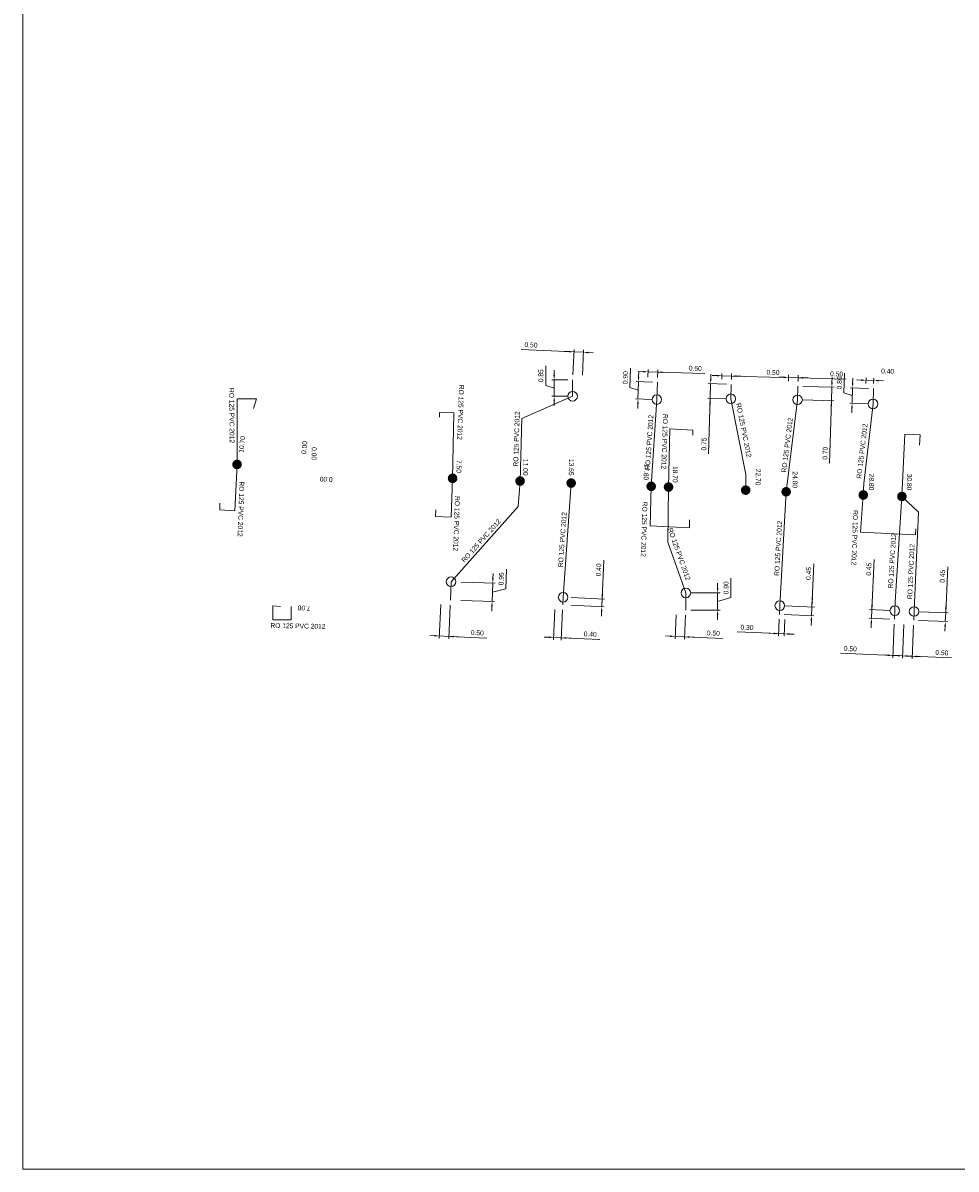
# Model space of a CAD drawing. Header units: metres. Extents: x 134035 to 140154, y 395174 to 396296.
# Tile 1 of 24: x 134036 to 134084, y 395174 to 395234. Entities that reach past the tile are written whole.
import ezdxf
from ezdxf.enums import TextEntityAlignment as Align

# ---------------------------------------------------------------- set-up
doc = ezdxf.new("R2010")
doc.units = ezdxf.units.M
doc.header["$MEASUREMENT"] = 0
for name, color, linetype, lineweight in [('Br-aansl-hulpst gem inlaat', 3, 'Continuous', 0), ('Br-aansl-hulpst gem ontstoppingsstuk', 3, 'Continuous', 0), ('Br-aansl-hulpst rwa inlaat', 4, 'Continuous', 0), ('Br-aansl-leiding gem', 3, 'Continuous', 0), ('Br-aansl-leiding rwa', 4, 'Continuous', 0), ('Br-elem-constructie lijnen', 7, 'Continuous', 0), ('Br-text-aansl leiding gem', 3, 'Continuous', 0), ('Br-text-aansl leiding rwa en vrwa', 4, 'Continuous', 0), ('Br-text-aansl maatvoering', 7, 'Continuous', 0)]:
    doc.layers.add(name, color=color, linetype=linetype, lineweight=lineweight)
doc.styles.add('2.5mm_0', font='Arial.ttf')
doc.styles.add('Style-ENGINEERING', font='ENGINEERING.shx')
doc.styles.add('Working 1.25mm', font='WORKING.shx', dxfattribs={"height": 0.00125})
doc.dimstyles.new('til-standaard pijl civiel', dxfattribs={"dimtxt": 0.00125, "dimasz": 0.00125, "dimexe": 0.000625, "dimexo": 0.000625, "dimgap": 0.000625, "dimtad": 1, "dimzin": 3, "dimdsep": 46, "dimtxsty": 'Working 1.25mm', "dimcen": 0.09, "dimclrd": 256, "dimazin": 0, "dimtfac": 1, "dimtmove": 1, "dimatfit": 1, "dimfxl": 1, "dimfrac": 2, "dimtolj": 1, "dimtzin": 3, "dimlwd": 0, "dimarcsym": 0})

# ---------------------------------------------------------------- blocks, each defined once
blk = doc.blocks.new('Br0-OS gem')
at = {"layer": 'Br-aansl-hulpst gem ontstoppingsstuk', "color": 3, "linetype": 'Continuous', "lineweight": 0}
blk.add_circle((0, 0), 0.25, dxfattribs=at)
blk = doc.blocks.new('Br0-PI rwa')
at = {"layer": 'Br-aansl-hulpst rwa inlaat'}
h = blk.add_hatch(color=256, dxfattribs=at)
edge = h.paths.add_edge_path()
edge.add_arc((0, 0), 0.25, 0, 360)
blk = doc.blocks.new('Br0-PI gem')
at = {"layer": 'Br-aansl-hulpst gem inlaat'}
h = blk.add_hatch(color=256, dxfattribs=at)
edge = h.paths.add_edge_path()
edge.add_arc((0, 0), 0.25, 0, 360)
blk = doc.blocks.new('*D227')
at = {"layer": 'Br-text-aansl maatvoering', "color": 7, "linetype": 'Continuous', "lineweight": 0}
for p, q in [((134057.529, 395203.59), (134057.45, 395201.835)), ((134058.023, 395203.556), (134057.945, 395201.813))]:
    blk.add_line(p, q, dxfattribs=at)
at = {"layer": 'Br-text-aansl maatvoering', "linetype": 'Continuous', "lineweight": 0}
for p, q in [((134057.206, 395201.971), (134056.956, 395201.983)), ((134057.95, 395201.938), (134057.456, 395201.96)), ((134057.95, 395201.938), (134057.456, 395201.96)), ((134059.918, 395201.85), (134057.95, 395201.938)), ((134058.2, 395201.927), (134058.45, 395201.916))]:
    blk.add_line(p, q, dxfattribs=at)
at = {"layer": 'Br-text-aansl maatvoering', "linetype": 'Continuous'}
for points in [[(134057.208, 395202.013), (134057.204, 395201.93), (134057.456, 395201.96)], [(134058.202, 395201.968), (134058.198, 395201.885), (134057.95, 395201.938)]]:
    blk.add_solid(points, dxfattribs=at)
at = {"layer": 'Defpoints', "color": 0, "linetype": 'Continuous'}
for p in [(134057.54, 395203.84), (134058.034, 395203.805), (134057.456, 395201.96)]:
    blk.add_point(p, dxfattribs=at)
at = {"layer": 'Br-text-aansl maatvoering', "color": 0, "linetype": 'Continuous', "lineweight": 0, "insert": (134059.424, 395202.122), "char_height": 0.25, "attachment_point": 5, "rotation": 357.43122, "style": '2.5mm_0'}
blk.add_mtext('\\A1;\\FENGINEERING;0.50', dxfattribs=at)
blk = doc.blocks.new('*D229')
at = {"layer": 'Br-text-aansl maatvoering', "linetype": 'Continuous', "lineweight": 0}
for p, q in [((134060.23, 395204.944), (134060.238, 395205.194)), ((134060.901, 395204.403), (134060.933, 395205.415)), ((134060.222, 395204.694), (134060.192, 395203.745)), ((134060.222, 395204.694), (134060.192, 395203.745)), ((134060.207, 395204.219), (134060.901, 395204.403)), ((134060.183, 395203.495), (134060.175, 395203.245))]:
    blk.add_line(p, q, dxfattribs=at)
at = {"layer": 'Br-text-aansl maatvoering', "color": 7, "linetype": 'Continuous', "lineweight": 0}
for p, q in [((134058.595, 395204.747), (134060.347, 395204.69)), ((134058.564, 395203.797), (134060.316, 395203.741))]:
    blk.add_line(p, q, dxfattribs=at)
at = {"layer": 'Br-text-aansl maatvoering', "linetype": 'Continuous'}
for points in [[(134060.189, 395204.945), (134060.272, 395204.943), (134060.222, 395204.694)], [(134060.142, 395203.496), (134060.225, 395203.493), (134060.192, 395203.745)]]:
    blk.add_solid(points, dxfattribs=at)
at = {"layer": 'Defpoints', "color": 0, "linetype": 'Continuous'}
for p in [(134058.345, 395204.755), (134058.314, 395203.805), (134060.192, 395203.745)]:
    blk.add_point(p, dxfattribs=at)
at = {"layer": 'Br-text-aansl maatvoering', "color": 0, "linetype": 'Continuous', "lineweight": 0, "insert": (134060.667, 395204.917), "char_height": 0.25, "attachment_point": 5, "rotation": 88.14943, "style": '2.5mm_0'}
blk.add_mtext('\\A1;\\FENGINEERING;0.95', dxfattribs=at)
blk = doc.blocks.new('*D231')
at = {"layer": 'Br-text-aansl maatvoering', "linetype": 'Continuous', "lineweight": 0}
for p, q in [((134065.983, 395205.878), (134065.896, 395203.878)), ((134065.907, 395204.127), (134065.918, 395204.377)), ((134065.896, 395203.878), (134065.879, 395203.478)), ((134065.896, 395203.878), (134065.879, 395203.478)), ((134065.868, 395203.228), (134065.857, 395202.979))]:
    blk.add_line(p, q, dxfattribs=at)
at = {"layer": 'Br-text-aansl maatvoering', "color": 7, "linetype": 'Continuous', "lineweight": 0}
for p, q in [((134064.281, 395203.948), (134066.021, 395203.872)), ((134064.264, 395203.548), (134066.004, 395203.473))]:
    blk.add_line(p, q, dxfattribs=at)
at = {"layer": 'Br-text-aansl maatvoering', "linetype": 'Continuous'}
for points in [[(134065.865, 395204.129), (134065.949, 395204.126), (134065.896, 395203.878)], [(134065.826, 395203.23), (134065.91, 395203.226), (134065.879, 395203.478)]]:
    blk.add_solid(points, dxfattribs=at)
at = {"layer": 'Defpoints', "color": 0, "linetype": 'Continuous'}
for p in [(134064.031, 395203.959), (134064.014, 395203.559), (134065.879, 395203.478)]:
    blk.add_point(p, dxfattribs=at)
at = {"layer": 'Br-text-aansl maatvoering', "color": 0, "linetype": 'Continuous', "lineweight": 0, "insert": (134065.711, 395205.383), "char_height": 0.25, "attachment_point": 5, "rotation": 87.51659, "style": '2.5mm_0'}
blk.add_mtext('\\A1;\\FENGINEERING;0.40', dxfattribs=at)
blk = doc.blocks.new('*D233')
at = {"layer": 'Br-text-aansl maatvoering', "linetype": 'Continuous', "lineweight": 0}
for p, q in [((134071.878, 395204.439), (134071.878, 395204.689)), ((134072.565, 395203.946), (134072.565, 395204.958)), ((134071.878, 395204.189), (134071.878, 395203.29)), ((134071.878, 395204.189), (134071.878, 395203.29)), ((134071.878, 395203.74), (134072.565, 395203.946)), ((134071.878, 395203.04), (134071.878, 395202.79))]:
    blk.add_line(p, q, dxfattribs=at)
at = {"layer": 'Br-text-aansl maatvoering', "color": 7, "linetype": 'Continuous', "lineweight": 0}
for p, q in [((134070.482, 395204.189), (134072.003, 395204.189)), ((134070.482, 395203.29), (134072.003, 395203.29))]:
    blk.add_line(p, q, dxfattribs=at)
at = {"layer": 'Br-text-aansl maatvoering', "linetype": 'Continuous'}
for points in [[(134071.836, 395204.439), (134071.919, 395204.439), (134071.878, 395204.189)], [(134071.836, 395203.04), (134071.919, 395203.04), (134071.878, 395203.29)]]:
    blk.add_solid(points, dxfattribs=at)
at = {"layer": 'Defpoints', "color": 0, "linetype": 'Continuous'}
for p in [(134070.232, 395204.189), (134070.232, 395203.29), (134071.878, 395203.29)]:
    blk.add_point(p, dxfattribs=at)
at = {"layer": 'Br-text-aansl maatvoering', "color": 0, "linetype": 'Continuous', "lineweight": 0, "insert": (134072.315, 395204.452), "char_height": 0.25, "attachment_point": 5, "rotation": 90, "style": '2.5mm_0'}
blk.add_mtext('\\A1;\\FENGINEERING;0.90', dxfattribs=at)
blk = doc.blocks.new('*D235')
at = {"layer": 'Br-text-aansl maatvoering', "linetype": 'Continuous', "lineweight": 0}
for p, q in [((134076.861, 395205.689), (134076.764, 395203.455)), ((134076.775, 395203.705), (134076.786, 395203.955)), ((134076.764, 395203.455), (134076.745, 395203.006)), ((134076.764, 395203.455), (134076.745, 395203.006)), ((134076.734, 395202.756), (134076.723, 395202.506))]:
    blk.add_line(p, q, dxfattribs=at)
at = {"layer": 'Br-text-aansl maatvoering', "color": 7, "linetype": 'Continuous', "lineweight": 0}
for p, q in [((134075.349, 395203.517), (134076.889, 395203.45)), ((134075.329, 395203.067), (134076.869, 395203))]:
    blk.add_line(p, q, dxfattribs=at)
at = {"layer": 'Br-text-aansl maatvoering', "linetype": 'Continuous'}
for points in [[(134076.733, 395203.707), (134076.817, 395203.703), (134076.764, 395203.455)], [(134076.692, 395202.758), (134076.775, 395202.754), (134076.745, 395203.006)]]:
    blk.add_solid(points, dxfattribs=at)
at = {"layer": 'Defpoints', "color": 0, "linetype": 'Continuous'}
for p in [(134075.099, 395203.528), (134075.079, 395203.078), (134076.745, 395203.006)]:
    blk.add_point(p, dxfattribs=at)
at = {"layer": 'Br-text-aansl maatvoering', "color": 0, "linetype": 'Continuous', "lineweight": 0, "insert": (134076.59, 395205.194), "char_height": 0.25, "attachment_point": 5, "rotation": 87.5056, "style": '2.5mm_0'}
blk.add_mtext('\\A1;\\FENGINEERING;0.45', dxfattribs=at)
blk = doc.blocks.new('*D237')
at = {"layer": 'Br-text-aansl maatvoering', "linetype": 'Continuous', "lineweight": 0}
for p, q in [((134079.985, 395205.912), (134079.873, 395203.321)), ((134079.883, 395203.57), (134079.894, 395203.82)), ((134079.853, 395202.871), (134079.873, 395203.321)), ((134079.853, 395202.871), (134079.873, 395203.321)), ((134079.842, 395202.621), (134079.831, 395202.372))]:
    blk.add_line(p, q, dxfattribs=at)
at = {"layer": 'Br-text-aansl maatvoering', "color": 7, "linetype": 'Continuous', "lineweight": 0}
for p, q in [((134080.79, 395202.83), (134079.728, 395202.876)), ((134080.809, 395203.28), (134079.748, 395203.326))]:
    blk.add_line(p, q, dxfattribs=at)
at = {"layer": 'Br-text-aansl maatvoering', "linetype": 'Continuous'}
for points in [[(134079.842, 395203.572), (134079.925, 395203.569), (134079.873, 395203.321)], [(134079.801, 395202.623), (134079.884, 395202.62), (134079.853, 395202.871)]]:
    blk.add_solid(points, dxfattribs=at)
at = {"layer": 'Defpoints', "color": 0, "linetype": 'Continuous'}
for p in [(134079.873, 395203.321), (134081.039, 395202.82), (134081.059, 395203.269)]:
    blk.add_point(p, dxfattribs=at)
at = {"layer": 'Br-text-aansl maatvoering', "color": 0, "linetype": 'Continuous', "lineweight": 0, "insert": (134079.713, 395205.418), "char_height": 0.25, "attachment_point": 5, "rotation": 87.51812, "style": '2.5mm_0'}
blk.add_mtext('\\A1;\\FENGINEERING;0.45', dxfattribs=at)
blk = doc.blocks.new('*D239')
at = {"layer": 'Br-text-aansl maatvoering', "linetype": 'Continuous', "lineweight": 0}
for p, q in [((134083.8, 395205.548), (134083.696, 395203.155)), ((134083.707, 395203.404), (134083.718, 395203.654)), ((134083.676, 395202.705), (134083.696, 395203.155)), ((134083.676, 395202.705), (134083.696, 395203.155)), ((134083.665, 395202.455), (134083.655, 395202.205))]:
    blk.add_line(p, q, dxfattribs=at)
at = {"layer": 'Br-text-aansl maatvoering', "color": 7, "linetype": 'Continuous', "lineweight": 0}
for p, q in [((134082.288, 395202.765), (134083.801, 395202.7)), ((134082.308, 395203.215), (134083.821, 395203.149))]:
    blk.add_line(p, q, dxfattribs=at)
at = {"layer": 'Br-text-aansl maatvoering', "linetype": 'Continuous'}
for points in [[(134083.665, 395203.406), (134083.748, 395203.403), (134083.696, 395203.155)], [(134083.624, 395202.457), (134083.707, 395202.453), (134083.676, 395202.705)]]:
    blk.add_solid(points, dxfattribs=at)
at = {"layer": 'Defpoints', "color": 0, "linetype": 'Continuous'}
for p in [(134082.039, 395202.776), (134082.058, 395203.226), (134083.696, 395203.155)]:
    blk.add_point(p, dxfattribs=at)
at = {"layer": 'Br-text-aansl maatvoering', "color": 0, "linetype": 'Continuous', "lineweight": 0, "insert": (134083.528, 395205.053), "char_height": 0.25, "attachment_point": 5, "rotation": 87.50833, "style": '2.5mm_0'}
blk.add_mtext('\\A1;\\FENGINEERING;0.45', dxfattribs=at)
blk = doc.blocks.new('*D241')
at = {"layer": 'Br-text-aansl maatvoering', "color": 7, "linetype": 'Continuous', "lineweight": 0}
for p, q in [((134081.528, 395202.548), (134081.452, 395200.803)), ((134082.028, 395202.526), (134081.952, 395200.782))]:
    blk.add_line(p, q, dxfattribs=at)
at = {"layer": 'Br-text-aansl maatvoering', "linetype": 'Continuous', "lineweight": 0}
for p, q in [((134081.208, 395200.939), (134080.958, 395200.95)), ((134081.957, 395200.906), (134081.458, 395200.928)), ((134081.957, 395200.906), (134081.458, 395200.928)), ((134083.994, 395200.818), (134081.957, 395200.906)), ((134082.207, 395200.896), (134082.457, 395200.885))]:
    blk.add_line(p, q, dxfattribs=at)
at = {"layer": 'Br-text-aansl maatvoering', "linetype": 'Continuous'}
for points in [[(134081.21, 395200.981), (134081.206, 395200.897), (134081.458, 395200.928)], [(134082.209, 395200.937), (134082.205, 395200.854), (134081.957, 395200.906)]]:
    blk.add_solid(points, dxfattribs=at)
at = {"layer": 'Defpoints', "color": 0, "linetype": 'Continuous'}
for p in [(134081.539, 395202.798), (134082.039, 395202.776), (134081.458, 395200.928)]:
    blk.add_point(p, dxfattribs=at)
at = {"layer": 'Br-text-aansl maatvoering', "color": 0, "linetype": 'Continuous', "lineweight": 0, "insert": (134083.499, 395201.09), "char_height": 0.25, "attachment_point": 5, "rotation": 357.50833, "style": '2.5mm_0'}
blk.add_mtext('\\A1;\\FENGINEERING;0.50', dxfattribs=at)
blk = doc.blocks.new('*D243')
at = {"layer": 'Br-text-aansl maatvoering', "color": 7, "linetype": 'Continuous', "lineweight": 0}
for p, q in [((134081.029, 395202.57), (134080.953, 395200.825)), ((134081.528, 395202.548), (134081.453, 395200.803))]:
    blk.add_line(p, q, dxfattribs=at)
at = {"layer": 'Br-text-aansl maatvoering', "linetype": 'Continuous', "lineweight": 0}
for p, q in [((134078.238, 395201.068), (134080.958, 395200.95)), ((134080.709, 395200.961), (134080.459, 395200.972)), ((134081.458, 395200.928), (134080.958, 395200.95)), ((134081.458, 395200.928), (134080.958, 395200.95)), ((134081.708, 395200.917), (134081.957, 395200.907))]:
    blk.add_line(p, q, dxfattribs=at)
at = {"layer": 'Br-text-aansl maatvoering', "linetype": 'Continuous'}
for points in [[(134080.71, 395201.002), (134080.707, 395200.919), (134080.958, 395200.95)], [(134081.71, 395200.959), (134081.706, 395200.876), (134081.458, 395200.928)]]:
    blk.add_solid(points, dxfattribs=at)
at = {"layer": 'Defpoints', "color": 0, "linetype": 'Continuous'}
for p in [(134081.039, 395202.82), (134081.539, 395202.798), (134080.958, 395200.95)]:
    blk.add_point(p, dxfattribs=at)
at = {"layer": 'Br-text-aansl maatvoering', "color": 0, "linetype": 'Continuous', "lineweight": 0, "insert": (134078.755, 395201.296), "char_height": 0.25, "attachment_point": 5, "rotation": 357.51812, "style": '2.5mm_0'}
blk.add_mtext('\\A1;\\FENGINEERING;0.50', dxfattribs=at)
blk = doc.blocks.new('*D253')
at = {"layer": 'Br-text-aansl maatvoering', "color": 7, "linetype": 'Continuous', "lineweight": 0}
for p, q in [((134075.068, 395202.828), (134075.03, 395201.954)), ((134075.368, 395202.815), (134075.33, 395201.941))]:
    blk.add_line(p, q, dxfattribs=at)
at = {"layer": 'Br-text-aansl maatvoering', "linetype": 'Continuous', "lineweight": 0}
for p, q in [((134072.884, 395202.173), (134075.036, 395202.079)), ((134074.786, 395202.09), (134074.536, 395202.101)), ((134075.036, 395202.079), (134075.335, 395202.066)), ((134075.036, 395202.079), (134075.335, 395202.066)), ((134075.585, 395202.055), (134075.835, 395202.044))]:
    blk.add_line(p, q, dxfattribs=at)
at = {"layer": 'Br-text-aansl maatvoering', "linetype": 'Continuous'}
for points in [[(134074.788, 395202.132), (134074.784, 395202.048), (134075.036, 395202.079)], [(134075.587, 395202.097), (134075.583, 395202.014), (134075.335, 395202.066)]]:
    blk.add_solid(points, dxfattribs=at)
at = {"layer": 'Defpoints', "color": 0, "linetype": 'Continuous'}
for p in [(134075.079, 395203.078), (134075.379, 395203.065), (134075.335, 395202.066)]:
    blk.add_point(p, dxfattribs=at)
at = {"layer": 'Br-text-aansl maatvoering', "color": 0, "linetype": 'Continuous', "lineweight": 0, "insert": (134073.4, 395202.401), "char_height": 0.25, "attachment_point": 5, "rotation": 357.5056, "style": '2.5mm_0'}
blk.add_mtext('\\A1;\\FENGINEERING;0.30', dxfattribs=at)
blk = doc.blocks.new('*D255')
at = {"layer": 'Br-text-aansl maatvoering', "color": 7, "linetype": 'Continuous', "lineweight": 0}
for p, q in [((134069.722, 395203.061), (134069.669, 395201.811)), ((134070.221, 395203.04), (134070.169, 395201.79))]:
    blk.add_line(p, q, dxfattribs=at)
at = {"layer": 'Br-text-aansl maatvoering', "linetype": 'Continuous', "lineweight": 0}
for p, q in [((134069.424, 395201.947), (134069.175, 395201.957)), ((134070.174, 395201.915), (134069.674, 395201.936)), ((134070.174, 395201.915), (134069.674, 395201.936)), ((134072.152, 395201.832), (134070.174, 395201.915)), ((134070.424, 395201.905), (134070.673, 395201.894))]:
    blk.add_line(p, q, dxfattribs=at)
at = {"layer": 'Br-text-aansl maatvoering', "linetype": 'Continuous'}
for points in [[(134069.426, 395201.988), (134069.423, 395201.905), (134069.674, 395201.936)], [(134070.425, 395201.946), (134070.422, 395201.863), (134070.174, 395201.915)]]:
    blk.add_solid(points, dxfattribs=at)
at = {"layer": 'Defpoints', "color": 0, "linetype": 'Continuous'}
for p in [(134069.732, 395203.311), (134070.232, 395203.29), (134069.674, 395201.936)]:
    blk.add_point(p, dxfattribs=at)
at = {"layer": 'Br-text-aansl maatvoering', "color": 0, "linetype": 'Continuous', "lineweight": 0, "insert": (134071.657, 395202.103), "char_height": 0.25, "attachment_point": 5, "rotation": 357.59391, "style": '2.5mm_0'}
blk.add_mtext('\\A1;\\FENGINEERING;0.50', dxfattribs=at)
blk = doc.blocks.new('*D257')
at = {"layer": 'Br-text-aansl maatvoering', "color": 7, "linetype": 'Continuous', "lineweight": 0}
for p, q in [((134063.448, 395203.333), (134063.38, 395201.758)), ((134063.843, 395203.309), (134063.775, 395201.74))]:
    blk.add_line(p, q, dxfattribs=at)
at = {"layer": 'Br-text-aansl maatvoering', "linetype": 'Continuous', "lineweight": 0}
for p, q in [((134063.135, 395201.893), (134062.886, 395201.904)), ((134063.78, 395201.865), (134063.385, 395201.883)), ((134063.78, 395201.865), (134063.385, 395201.883)), ((134065.771, 395201.779), (134063.78, 395201.865)), ((134064.03, 395201.855), (134064.28, 395201.844))]:
    blk.add_line(p, q, dxfattribs=at)
at = {"layer": 'Br-text-aansl maatvoering', "linetype": 'Continuous'}
for points in [[(134063.137, 395201.935), (134063.134, 395201.852), (134063.385, 395201.883)], [(134064.032, 395201.896), (134064.028, 395201.813), (134063.78, 395201.865)]]:
    blk.add_solid(points, dxfattribs=at)
at = {"layer": 'Defpoints', "color": 0, "linetype": 'Continuous'}
for p in [(134063.459, 395203.583), (134063.854, 395203.559), (134063.385, 395201.883)]:
    blk.add_point(p, dxfattribs=at)
at = {"layer": 'Br-text-aansl maatvoering', "color": 0, "linetype": 'Continuous', "lineweight": 0, "insert": (134065.276, 395202.051), "char_height": 0.25, "attachment_point": 5, "rotation": 357.51659, "style": '2.5mm_0'}
blk.add_mtext('\\A1;\\FENGINEERING;0.40', dxfattribs=at)
blk = doc.blocks.new('*D259')
at = {"layer": 'Br-text-aansl maatvoering', "linetype": 'Continuous', "lineweight": 0}
for p, q in [((134061.689, 395216.808), (134064.433, 395216.677)), ((134064.183, 395216.689), (134063.933, 395216.701)), ((134064.928, 395216.654), (134064.433, 395216.677)), ((134064.928, 395216.654), (134064.433, 395216.677)), ((134065.178, 395216.642), (134065.428, 395216.63))]:
    blk.add_line(p, q, dxfattribs=at)
at = {"layer": 'Br-text-aansl maatvoering', "color": 7, "linetype": 'Continuous', "lineweight": 0}
for p, q in [((134064.376, 395215.493), (134064.439, 395216.802)), ((134064.872, 395215.47), (134064.934, 395216.779))]:
    blk.add_line(p, q, dxfattribs=at)
at = {"layer": 'Br-text-aansl maatvoering', "linetype": 'Continuous'}
for points in [[(134064.185, 395216.731), (134064.181, 395216.648), (134064.433, 395216.677)], [(134065.18, 395216.684), (134065.176, 395216.6), (134064.928, 395216.654)]]:
    blk.add_solid(points, dxfattribs=at)
at = {"layer": 'Defpoints', "color": 0, "linetype": 'Continuous'}
for p in [(134064.433, 395216.677), (134064.365, 395215.244), (134064.86, 395215.22)]:
    blk.add_point(p, dxfattribs=at)
at = {"layer": 'Br-text-aansl maatvoering', "color": 0, "linetype": 'Continuous', "lineweight": 0, "insert": (134062.206, 395217.034), "char_height": 0.25, "attachment_point": 5, "rotation": 357.27904, "style": '2.5mm_0'}
blk.add_mtext('\\A1;\\FENGINEERING;0.50', dxfattribs=at)
blk = doc.blocks.new('*D261')
at = {"layer": 'Br-text-aansl maatvoering', "linetype": 'Continuous', "lineweight": 0}
for p, q in [((134068.018, 395215.65), (134067.768, 395215.657)), ((134068.268, 395215.643), (134068.768, 395215.628)), ((134068.268, 395215.643), (134068.768, 395215.628)), ((134071.217, 395215.558), (134068.768, 395215.628)), ((134069.018, 395215.621), (134069.268, 395215.614))]:
    blk.add_line(p, q, dxfattribs=at)
at = {"layer": 'Br-text-aansl maatvoering', "color": 7, "linetype": 'Continuous', "lineweight": 0}
for p, q in [((134068.26, 395215.371), (134068.272, 395215.768)), ((134068.76, 395215.356), (134068.772, 395215.753))]:
    blk.add_line(p, q, dxfattribs=at)
at = {"layer": 'Br-text-aansl maatvoering', "linetype": 'Continuous'}
for points in [[(134068.019, 395215.692), (134068.017, 395215.609), (134068.268, 395215.643)], [(134069.019, 395215.663), (134069.017, 395215.58), (134068.768, 395215.628)]]:
    blk.add_solid(points, dxfattribs=at)
at = {"layer": 'Defpoints', "color": 0, "linetype": 'Continuous'}
for p in [(134068.768, 395215.628), (134068.253, 395215.121), (134068.753, 395215.107)]:
    blk.add_point(p, dxfattribs=at)
at = {"layer": 'Br-text-aansl maatvoering', "color": 0, "linetype": 'Continuous', "lineweight": 0, "insert": (134070.719, 395215.822), "char_height": 0.25, "attachment_point": 5, "rotation": 358.34037, "style": '2.5mm_0'}
blk.add_mtext('\\A1;\\FENGINEERING;0.50', dxfattribs=at)
blk = doc.blocks.new('*D263')
at = {"layer": 'Br-text-aansl maatvoering', "linetype": 'Continuous', "lineweight": 0}
for p, q in [((134071.847, 395215.447), (134071.597, 395215.454)), ((134072.097, 395215.439), (134072.596, 395215.425)), ((134072.097, 395215.439), (134072.596, 395215.425)), ((134075.246, 395215.347), (134072.596, 395215.425)), ((134072.846, 395215.418), (134073.096, 395215.41))]:
    blk.add_line(p, q, dxfattribs=at)
at = {"layer": 'Br-text-aansl maatvoering', "color": 7, "linetype": 'Continuous', "lineweight": 0}
for p, q in [((134072.091, 395215.26), (134072.1, 395215.564)), ((134072.591, 395215.245), (134072.6, 395215.55))]:
    blk.add_line(p, q, dxfattribs=at)
at = {"layer": 'Br-text-aansl maatvoering', "linetype": 'Continuous'}
for points in [[(134071.848, 395215.488), (134071.845, 395215.405), (134072.097, 395215.439)], [(134072.847, 395215.459), (134072.845, 395215.376), (134072.596, 395215.425)]]:
    blk.add_solid(points, dxfattribs=at)
at = {"layer": 'Defpoints', "color": 0, "linetype": 'Continuous'}
for p in [(134072.596, 395215.425), (134072.084, 395215.01), (134072.584, 395214.995)]:
    blk.add_point(p, dxfattribs=at)
at = {"layer": 'Br-text-aansl maatvoering', "color": 0, "linetype": 'Continuous', "lineweight": 0, "insert": (134074.748, 395215.612), "char_height": 0.25, "attachment_point": 5, "rotation": 358.32603, "style": '2.5mm_0'}
blk.add_mtext('\\A1;\\FENGINEERING;0.50', dxfattribs=at)
blk = doc.blocks.new('*D265')
at = {"layer": 'Br-text-aansl maatvoering', "linetype": 'Continuous', "lineweight": 0}
for p, q in [((134075.303, 395215.361), (134075.053, 395215.368)), ((134075.553, 395215.354), (134076.053, 395215.339)), ((134075.553, 395215.354), (134076.053, 395215.339)), ((134078.54, 395215.267), (134076.053, 395215.339)), ((134076.303, 395215.332), (134076.553, 395215.325))]:
    blk.add_line(p, q, dxfattribs=at)
at = {"layer": 'Br-text-aansl maatvoering', "color": 7, "linetype": 'Continuous', "lineweight": 0}
for p, q in [((134075.547, 395215.159), (134075.557, 395215.479)), ((134076.047, 395215.144), (134076.056, 395215.464))]:
    blk.add_line(p, q, dxfattribs=at)
at = {"layer": 'Br-text-aansl maatvoering', "linetype": 'Continuous'}
for points in [[(134075.304, 395215.403), (134075.302, 395215.319), (134075.553, 395215.354)], [(134076.304, 395215.373), (134076.301, 395215.29), (134076.053, 395215.339)]]:
    blk.add_solid(points, dxfattribs=at)
at = {"layer": 'Defpoints', "color": 0, "linetype": 'Continuous'}
for p in [(134076.053, 395215.339), (134075.54, 395214.909), (134076.04, 395214.894)]:
    blk.add_point(p, dxfattribs=at)
at = {"layer": 'Br-text-aansl maatvoering', "color": 0, "linetype": 'Continuous', "lineweight": 0, "insert": (134078.041, 395215.531), "char_height": 0.25, "attachment_point": 5, "rotation": 358.33042, "style": '2.5mm_0'}
blk.add_mtext('\\A1;\\FENGINEERING;0.50', dxfattribs=at)
blk = doc.blocks.new('*D267')
at = {"layer": 'Br-text-aansl maatvoering', "linetype": 'Continuous', "lineweight": 0}
for p, q in [((134079.316, 395215.214), (134079.066, 395215.221)), ((134079.966, 395215.195), (134079.566, 395215.207)), ((134080.216, 395215.188), (134080.466, 395215.181))]:
    blk.add_line(p, q, dxfattribs=at)
at = {"layer": 'Br-text-aansl maatvoering', "color": 7, "linetype": 'Continuous', "lineweight": 0}
for p, q in [((134079.561, 395215.042), (134079.57, 395215.332)), ((134079.961, 395215.03), (134079.97, 395215.32))]:
    blk.add_line(p, q, dxfattribs=at)
at = {"layer": 'Br-text-aansl maatvoering', "linetype": 'Continuous'}
for points in [[(134079.317, 395215.256), (134079.315, 395215.172), (134079.566, 395215.207)], [(134080.217, 395215.23), (134080.215, 395215.146), (134079.966, 395215.195)]]:
    blk.add_solid(points, dxfattribs=at)
at = {"layer": 'Defpoints', "color": 0, "linetype": 'Continuous'}
for p in [(134079.566, 395215.207), (134079.554, 395214.792), (134079.954, 395214.78)]:
    blk.add_point(p, dxfattribs=at)
at = {"layer": 'Br-text-aansl maatvoering', "color": 0, "linetype": 'Continuous', "lineweight": 0, "insert": (134080.688, 395215.674), "char_height": 0.25, "attachment_point": 5, "rotation": 358.33537, "style": '2.5mm_0'}
blk.add_mtext('\\A1;\\FENGINEERING;0.40', dxfattribs=at)
blk = doc.blocks.new('*D269')
at = {"layer": 'Br-text-aansl maatvoering', "linetype": 'Continuous', "lineweight": 0}
for p, q in [((134078.423, 395214.556), (134078.452, 395215.567)), ((134078.875, 395215.062), (134078.883, 395215.312)), ((134078.868, 395214.812), (134078.845, 395214.012)), ((134078.868, 395214.812), (134078.845, 395214.012)), ((134078.856, 395214.412), (134078.423, 395214.556)), ((134078.838, 395213.762), (134078.83, 395213.512))]:
    blk.add_line(p, q, dxfattribs=at)
at = {"layer": 'Br-text-aansl maatvoering', "color": 7, "linetype": 'Continuous', "lineweight": 0}
for p, q in [((134079.704, 395214.788), (134078.743, 395214.816)), ((134079.681, 395213.988), (134078.72, 395214.016))]:
    blk.add_line(p, q, dxfattribs=at)
at = {"layer": 'Br-text-aansl maatvoering', "linetype": 'Continuous'}
for points in [[(134078.834, 395215.063), (134078.917, 395215.061), (134078.868, 395214.812)], [(134078.796, 395213.764), (134078.879, 395213.761), (134078.845, 395214.012)]]:
    blk.add_solid(points, dxfattribs=at)
at = {"layer": 'Defpoints', "color": 0, "linetype": 'Continuous'}
for p in [(134079.954, 395214.78), (134078.845, 395214.012), (134079.931, 395213.981)]:
    blk.add_point(p, dxfattribs=at)
at = {"layer": 'Br-text-aansl maatvoering', "color": 0, "linetype": 'Continuous', "lineweight": 0, "insert": (134078.188, 395215.069), "char_height": 0.25, "attachment_point": 5, "rotation": 88.33537, "style": '2.5mm_0'}
blk.add_mtext('\\A1;\\FENGINEERING;0.80', dxfattribs=at)
blk = doc.blocks.new('*D271')
at = {"layer": 'Br-text-aansl maatvoering', "linetype": 'Continuous', "lineweight": 0}
for p, q in [((134067.33, 395214.829), (134067.359, 395215.84)), ((134067.784, 395215.385), (134067.791, 395215.635)), ((134067.764, 395214.685), (134067.33, 395214.829)), ((134067.777, 395215.135), (134067.751, 395214.235)), ((134067.777, 395215.135), (134067.751, 395214.235)), ((134067.743, 395213.985), (134067.736, 395213.735))]:
    blk.add_line(p, q, dxfattribs=at)
at = {"layer": 'Br-text-aansl maatvoering', "color": 7, "linetype": 'Continuous', "lineweight": 0}
for p, q in [((134068.503, 395215.114), (134067.652, 395215.138)), ((134068.477, 395214.214), (134067.626, 395214.239))]:
    blk.add_line(p, q, dxfattribs=at)
at = {"layer": 'Br-text-aansl maatvoering', "linetype": 'Continuous'}
for points in [[(134067.742, 395215.386), (134067.826, 395215.383), (134067.777, 395215.135)], [(134067.702, 395213.986), (134067.785, 395213.984), (134067.751, 395214.235)]]:
    blk.add_solid(points, dxfattribs=at)
at = {"layer": 'Defpoints', "color": 0, "linetype": 'Continuous'}
for p in [(134068.753, 395215.107), (134067.751, 395214.235), (134068.727, 395214.207)]:
    blk.add_point(p, dxfattribs=at)
at = {"layer": 'Br-text-aansl maatvoering', "color": 0, "linetype": 'Continuous', "lineweight": 0, "insert": (134067.095, 395215.342), "char_height": 0.25, "attachment_point": 5, "rotation": 88.34037, "style": '2.5mm_0'}
blk.add_mtext('\\A1;\\FENGINEERING;0.90', dxfattribs=at)
blk = doc.blocks.new('*D273')
at = {"layer": 'Br-text-aansl maatvoering', "linetype": 'Continuous', "lineweight": 0}
for p, q in [((134062.969, 395214.935), (134062.969, 395215.947)), ((134063.406, 395215.479), (134063.406, 395215.729)), ((134063.406, 395215.229), (134063.406, 395214.379)), ((134063.406, 395215.229), (134063.406, 395214.379)), ((134063.406, 395214.804), (134062.969, 395214.935)), ((134063.406, 395214.129), (134063.406, 395213.879))]:
    blk.add_line(p, q, dxfattribs=at)
at = {"layer": 'Br-text-aansl maatvoering', "color": 7, "linetype": 'Continuous', "lineweight": 0}
for p, q in [((134064.11, 395215.229), (134063.281, 395215.229)), ((134064.11, 395214.379), (134063.281, 395214.379))]:
    blk.add_line(p, q, dxfattribs=at)
at = {"layer": 'Br-text-aansl maatvoering', "linetype": 'Continuous'}
for points in [[(134063.365, 395215.479), (134063.448, 395215.479), (134063.406, 395215.229)], [(134063.365, 395214.129), (134063.448, 395214.129), (134063.406, 395214.379)]]:
    blk.add_solid(points, dxfattribs=at)
at = {"layer": 'Defpoints', "color": 0, "linetype": 'Continuous'}
for p in [(134064.36, 395215.229), (134063.406, 395214.379), (134064.36, 395214.379)]:
    blk.add_point(p, dxfattribs=at)
at = {"layer": 'Br-text-aansl maatvoering', "color": 0, "linetype": 'Continuous', "lineweight": 0, "insert": (134062.719, 395215.441), "char_height": 0.25, "attachment_point": 5, "rotation": 90, "style": '2.5mm_0'}
blk.add_mtext('\\A1;\\FENGINEERING;0.85', dxfattribs=at)
blk = doc.blocks.new('*D275')
at = {"layer": 'Br-text-aansl maatvoering', "linetype": 'Continuous', "lineweight": 0}
for p, q in [((134077.804, 395215.093), (134077.811, 395215.343)), ((134077.797, 395214.843), (134077.776, 395214.144)), ((134077.797, 395214.843), (134077.776, 395214.144)), ((134077.682, 395210.913), (134077.776, 395214.144)), ((134077.769, 395213.894), (134077.762, 395213.644))]:
    blk.add_line(p, q, dxfattribs=at)
at = {"layer": 'Br-text-aansl maatvoering', "color": 7, "linetype": 'Continuous', "lineweight": 0}
for p, q in [((134076.29, 395214.887), (134077.922, 395214.84)), ((134076.269, 395214.187), (134077.901, 395214.14))]:
    blk.add_line(p, q, dxfattribs=at)
at = {"layer": 'Br-text-aansl maatvoering', "linetype": 'Continuous'}
for points in [[(134077.762, 395215.094), (134077.846, 395215.092), (134077.797, 395214.843)], [(134077.727, 395213.895), (134077.811, 395213.892), (134077.776, 395214.144)]]:
    blk.add_solid(points, dxfattribs=at)
at = {"layer": 'Defpoints', "color": 0, "linetype": 'Continuous'}
for p in [(134076.04, 395214.894), (134076.019, 395214.195), (134077.776, 395214.144)]:
    blk.add_point(p, dxfattribs=at)
at = {"layer": 'Br-text-aansl maatvoering', "color": 0, "linetype": 'Continuous', "lineweight": 0, "insert": (134077.447, 395211.426), "char_height": 0.25, "attachment_point": 5, "rotation": 88.33042, "style": '2.5mm_0'}
blk.add_mtext('\\A1;\\FENGINEERING;0.70', dxfattribs=at)
blk = doc.blocks.new('*D277')
at = {"layer": 'Br-text-aansl maatvoering', "linetype": 'Continuous', "lineweight": 0}
for p, q in [((134071.522, 395215.277), (134071.529, 395215.526)), ((134071.514, 395215.027), (134071.493, 395214.277)), ((134071.514, 395215.027), (134071.493, 395214.277)), ((134071.408, 395211.391), (134071.493, 395214.277)), ((134071.485, 395214.027), (134071.478, 395213.777))]:
    blk.add_line(p, q, dxfattribs=at)
at = {"layer": 'Br-text-aansl maatvoering', "color": 7, "linetype": 'Continuous', "lineweight": 0}
for p, q in [((134072.334, 395215.003), (134071.389, 395215.03)), ((134072.312, 395214.253), (134071.368, 395214.281))]:
    blk.add_line(p, q, dxfattribs=at)
at = {"layer": 'Br-text-aansl maatvoering', "linetype": 'Continuous'}
for points in [[(134071.48, 395215.278), (134071.563, 395215.275), (134071.514, 395215.027)], [(134071.444, 395214.028), (134071.527, 395214.026), (134071.493, 395214.277)]]:
    blk.add_solid(points, dxfattribs=at)
at = {"layer": 'Defpoints', "color": 0, "linetype": 'Continuous'}
for p in [(134072.584, 395214.995), (134071.493, 395214.277), (134072.562, 395214.246)]:
    blk.add_point(p, dxfattribs=at)
at = {"layer": 'Br-text-aansl maatvoering', "color": 0, "linetype": 'Continuous', "lineweight": 0, "insert": (134071.173, 395211.904), "char_height": 0.25, "attachment_point": 5, "rotation": 88.32603, "style": '2.5mm_0'}
blk.add_mtext('\\A1;\\FENGINEERING;0.75', dxfattribs=at)

msp = doc.modelspace()

# ---------------------------------------------------------------- linework, layer by layer
at = {"layer": 'Br-aansl-leiding gem'}
for p, q in [((134061.64, 395209.984), (134061.736, 395213.233)), ((134075.099, 395203.528), (134075.429, 395209.43))]:
    msp.add_line(p, q, dxfattribs=at)
at = {"layer": 'Br-aansl-leiding gem', "flags": 128}
for points in [[(134064.36, 395215.229), (134064.36, 395214.379), (134061.736, 395213.233)], [(134068.753, 395215.107), (134068.753, 395215.107), (134068.727, 395214.207), (134068.435, 395209.711)], [(134072.584, 395214.995), (134072.584, 395214.995), (134072.562, 395214.246), (134073.339, 395210.331), (134073.331, 395209.514)], [(134076.04, 395214.894), (134076.04, 395214.894), (134076.019, 395214.195), (134075.429, 395209.43)], [(134079.954, 395214.78), (134079.954, 395214.78), (134079.931, 395213.981), (134079.451, 395209.859), (134079.426, 395209.263)], [(134058.035, 395203.818), (134058.065, 395204.767), (134061.542, 395208.672), (134061.64, 395209.984)], [(134063.854, 395203.566), (134063.871, 395203.965), (134064.288, 395209.878)], [(134070.232, 395203.29), (134070.232, 395204.189), (134069.302, 395206.82), (134069.334, 395209.675)], [(134081.039, 395202.82), (134081.039, 395202.82), (134081.078, 395203.719), (134081.428, 395209.185)], [(134082.039, 395202.776), (134082.039, 395202.776), (134082.078, 395203.675), (134082.282, 395208.369), (134081.428, 395209.185)], [(134075.079, 395203.078), (134075.079, 395203.078), (134075.099, 395203.528)]]:
    msp.add_lwpolyline(points, dxfattribs=at)
at = {"layer": 'Br-aansl-leiding rwa', "flags": 128}
for points in [[(134046.973, 395210.846), (134046.973, 395214.245), (134047.986, 395214.245), (134047.825, 395213.745)], [(134058.143, 395210.125), (134058.209, 395213.517), (134057.467, 395213.531), (134057.469, 395213.286)], [(134070.592, 395212.353), (134070.592, 395212.615), (134069.402, 395212.682), (134069.334, 395209.675)], [(134081.428, 395209.185), (134081.586, 395212.418), (134082.369, 395212.38), (134082.343, 395211.849)], [(134046.973, 395210.846), (134046.857, 395208.448), (134046.076, 395208.486), (134046.082, 395208.844)], [(134058.143, 395210.125), (134058.062, 395208.109), (134057.258, 395208.142), (134057.277, 395208.49)], [(134070.417, 395207.97), (134070.417, 395207.564), (134068.385, 395207.667), (134068.435, 395209.711)], [(134082.157, 395207.506), (134082.132, 395207.205), (134079.285, 395207.344), (134079.426, 395209.263)], [(134049.782, 395203.48), (134049.782, 395202.796), (134048.825, 395202.796), (134048.825, 395203.52), (134049.229, 395203.477)]]:
    msp.add_lwpolyline(points, dxfattribs=at)
at = {"layer": 'Br-elem-constructie lijnen', "flags": 128}
msp.add_lwpolyline([(134035.877, 395285.543), (134236.362, 395285.543), (134236.362, 395174.338), (134035.877, 395174.338), (134035.877, 395285.543)], close=True, dxfattribs=at)

# ---------------------------------------------------------------- block references
at = {"layer": 'Br-aansl-hulpst gem inlaat'}
for p in [(134061.64, 395209.984), (134064.288, 395209.878), (134068.435, 395209.711), (134069.334, 395209.675), (134073.331, 395209.514), (134075.429, 395209.43), (134079.426, 395209.263), (134081.428, 395209.185)]:
    msp.add_blockref('Br0-PI gem', p, dxfattribs=at)
at = {"layer": 'Br-aansl-hulpst gem ontstoppingsstuk', "color": 3, "linetype": 'Continuous', "lineweight": 0}
for p in [(134064.36, 395214.379), (134068.727, 395214.207), (134072.562, 395214.246), (134076.019, 395214.195), (134079.931, 395213.981), (134058.065, 395204.767), (134063.871, 395203.965), (134070.232, 395204.189), (134075.099, 395203.528), (134081.059, 395203.269), (134082.058, 395203.226)]:
    msp.add_blockref('Br0-OS gem', p, dxfattribs=at)
at = {"layer": 'Br-aansl-hulpst rwa inlaat'}
for p in [(134046.973, 395210.846), (134058.143, 395210.125)]:
    msp.add_blockref('Br0-PI rwa', p, dxfattribs=at)

# ---------------------------------------------------------------- texts
at = {"layer": 'Br-text-aansl leiding gem', "style": 'Style-ENGINEERING'}
for rotation, p in [(88.30837, (134061.579, 395212.161)), (281.22574, (134073.114, 395212.595)), (86.28456, (134068.457, 395211.976)), (82.93595, (134075.601, 395211.837)), (83.36641, (134079.484, 395211.522)), (85.9697, (134063.956, 395206.94)), (48.31849, (134059.716, 395206.81)), (86.79883, (134075.14, 395206.495)), (289.46871, (134069.768, 395206.158)), (86.33734, (134081.043, 395205.84)), (87.50833, (134082.017, 395205.29))]:
    msp.add_text('RO 125 PVC 2012', height=0.25, rotation=rotation, dxfattribs=at).set_placement(p, align=Align.CENTER)
at = {"layer": 'Br-text-aansl leiding rwa en vrwa', "style": 'Style-ENGINEERING'}
for rotation, p in [(270.47399, (134046.582, 395213.378)), (268.12419, (134058.434, 395213.55)), (268.12419, (134069.008, 395212.035)), (268.12419, (134047.052, 395208.538)), (268.12419, (134058.224, 395207.785)), (268.12419, (134067.942, 395207.49)), (268.12419, (134078.859, 395207.057)), (358.95326, (134050.128, 395202.351))]:
    msp.add_text('RO 125 PVC 2012', height=0.25, rotation=rotation, dxfattribs=at).set_placement(p, align=Align.CENTER)
at = {"layer": 'Br-text-aansl maatvoering', "linetype": 'Continuous', "lineweight": 0, "style": 'Style-ENGINEERING'}
for s, rotation, p in [('10.70', 83.63382, (134047.275, 395212.314)), ('0.00', 83.63382, (134050.496, 395212.058)), ('0.00', 269.14669, (134050.962, 395211.071)), ('7.50', 269.14669, (134058.469, 395210.403)), ('11.00', 269.14669, (134061.919, 395210.27)), ('13.65', 269.14669, (134064.289, 395210.269)), ('18.70', 269.14669, (134069.676, 395209.902)), ('22.70', 269.14669, (134073.973, 395209.756)), ('24.80', 269.14669, (134075.886, 395209.624)), ('0.00', 177.58539, (134051.258, 395210.088)), ('28.80', 269.14669, (134079.848, 395209.502)), ('30.80', 269.14669, (134081.807, 395209.502)), ('7.00', 177.58539, (134050.114, 395203.418))]:
    msp.add_text(s, height=0.25, rotation=rotation, dxfattribs=at).set_placement(p, align=Align.MIDDLE_RIGHT)
at = {"layer": 'Br-text-aansl maatvoering', "style": 'Style-ENGINEERING'}
msp.add_text('17.80', height=0.25, rotation=269.14669, dxfattribs=at).set_placement((134068.173, 395210.025), align=Align.MIDDLE_RIGHT)

# ---------------------------------------------------------------- dimensions: what is measured, and where the dimension line sits
at = {"layer": 'Br-text-aansl maatvoering', "linetype": 'Continuous', "lineweight": 0}
for base, p1, p2, angle, picture, middle in [((134064.433, 395216.677), (134064.86, 395215.22), (134064.365, 395215.244), 177.27904, '*D259', (134062.206, 395217.034)), ((134068.768, 395215.628), (134068.253, 395215.121), (134068.753, 395215.107), 358.34037, '*D261', (134070.719, 395215.822)), ((134079.566, 395215.207), (134079.954, 395214.78), (134079.554, 395214.792), 178.33537, '*D267', (134080.681, 395215.425)), ((134071.493, 395214.277), (134072.584, 395214.995), (134072.562, 395214.246), 268.32603, '*D277', (134071.173, 395211.904)), ((134072.596, 395215.425), (134072.084, 395215.01), (134072.584, 395214.995), 358.32603, '*D263', (134074.748, 395215.612)), ((134076.053, 395215.339), (134075.54, 395214.909), (134076.04, 395214.894), 358.33042, '*D265', (134078.041, 395215.531)), ((134077.776, 395214.144), (134076.04, 395214.894), (134076.019, 395214.195), 268.33042, '*D275', (134077.447, 395211.426)), ((134065.879, 395203.478), (134064.031, 395203.959), (134064.014, 395203.559), 267.51659, '*D231', (134065.711, 395205.383)), ((134079.873, 395203.321), (134081.039, 395202.82), (134081.059, 395203.269), 87.51812, '*D237', (134079.713, 395205.418)), ((134076.745, 395203.006), (134075.099, 395203.528), (134075.079, 395203.078), 267.5056, '*D235', (134076.59, 395205.194)), ((134083.696, 395203.155), (134082.039, 395202.776), (134082.058, 395203.226), 87.50833, '*D239', (134083.528, 395205.053)), ((134057.456, 395201.96), (134058.034, 395203.805), (134057.54, 395203.84), 177.43122, '*D227', (134059.424, 395202.122)), ((134063.385, 395201.883), (134063.854, 395203.559), (134063.459, 395203.583), 177.51659, '*D257', (134065.276, 395202.051)), ((134069.674, 395201.936), (134070.232, 395203.29), (134069.732, 395203.311), 177.59391, '*D255', (134071.657, 395202.103)), ((134075.335, 395202.066), (134075.079, 395203.078), (134075.379, 395203.065), 357.5056, '*D253', (134073.4, 395202.401)), ((134080.958, 395200.95), (134081.539, 395202.798), (134081.039, 395202.82), 177.51812, '*D243', (134078.755, 395201.296)), ((134081.458, 395200.928), (134082.039, 395202.776), (134081.539, 395202.798), 177.50833, '*D241', (134083.499, 395201.09))]:
    dim = msp.add_linear_dim(base=base, p1=p1, p2=p2, angle=angle, text='\\FENGINEERING;<>', dimstyle='til-standaard pijl civiel', override={"dimtxt": 0.25, "dimasz": 0.25, "dimexe": 0.125, "dimexo": 0.25, "dimgap": 0.125, "dimtxsty": '2.5mm_0', "dimclre": 7, "dimlwe": 0}, dxfattribs=at)
    dim.commit()
    dim.dimension.update_dxf_attribs({"geometry": picture, "text_midpoint": middle, "dimtype": 160})
for base, p1, p2, angle, picture, middle in [((134063.406, 395214.379), (134064.36, 395215.229), (134064.36, 395214.379), 270, '*D273', (134062.719, 395215.06)), ((134067.751, 395214.235), (134068.753, 395215.107), (134068.727, 395214.207), 268.34037, '*D271', (134067.084, 395214.961)), ((134078.845, 395214.012), (134079.954, 395214.78), (134079.931, 395213.981), 268.33537, '*D269', (134078.177, 395214.688)), ((134060.192, 395203.745), (134058.345, 395204.755), (134058.314, 395203.805), 268.14943, '*D229', (134060.655, 395204.536)), ((134071.878, 395203.29), (134070.232, 395204.189), (134070.232, 395203.29), 270, '*D233', (134072.315, 395204.071))]:
    dim = msp.add_linear_dim(base=base, p1=p1, p2=p2, angle=angle, text='\\FENGINEERING;<>', dimstyle='til-standaard pijl civiel', override={"dimtxt": 0.25, "dimasz": 0.25, "dimexe": 0.125, "dimexo": 0.25, "dimgap": 0.125, "dimtxsty": '2.5mm_0', "dimclre": 7, "dimlwe": 0}, dxfattribs=at)
    dim.commit()
    dim.dimension.update_dxf_attribs({"geometry": picture, "text_midpoint": middle})

doc.saveas('drawing.dxf')
